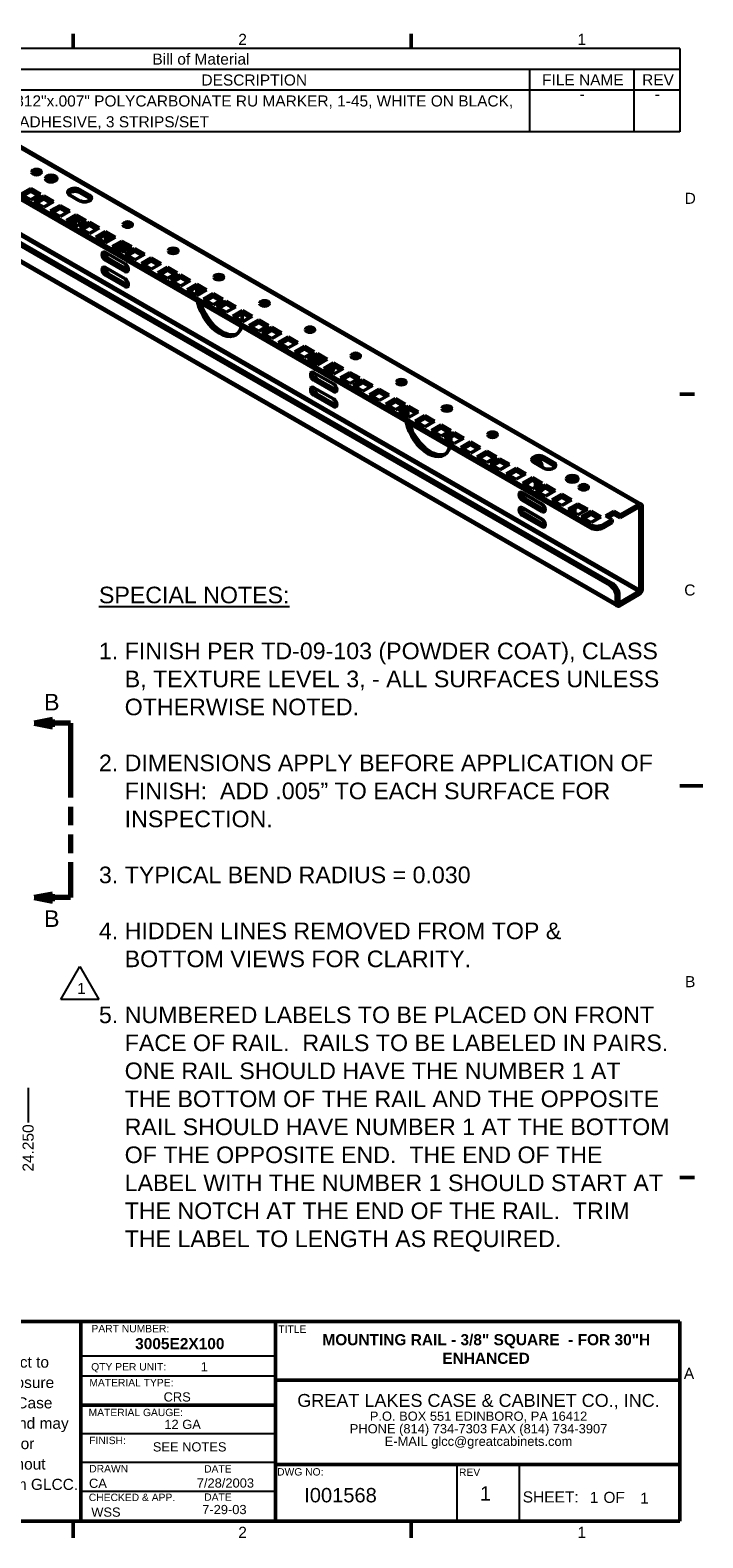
# Model space of a CAD drawing. Header units: inches. Extents: x 1 to 43, y 0.5 to 33.5.
# Tile 7 of 7: x 28.4 to 43, y 0.7 to 33.4. Entities that reach past the tile are written whole.
import ezdxf

# ---------------------------------------------------------------- set-up
doc = ezdxf.new("R2010")
doc.units = ezdxf.units.IN
doc.header["$LTSCALE"] = 2
doc.header["$MEASUREMENT"] = 0
doc.linetypes.add('CHAIN', pattern=[0.7087, 0.4724, -0.0591, 0.1181, -0.0591])
doc.linetypes.add('DOUBLE_DASH_CHAIN', pattern=[1.2403, 0.6614, -0.0827, 0.1654, -0.0827, 0.1654, -0.0827])
for name, color, linetype, lineweight in [('Border_0', 179, 'Continuous', 50), ('Border_2', 179, 'Continuous', 50), ('Centerline(ANSI)', 179, 'CHAIN', 25), ('Dimensions(ANSI)', 179, 'Continuous', 25), ('Section View Lines(ANSI)', 179, 'DOUBLE_DASH_CHAIN', 70), ('Sketch Geometry(ANSI)', 179, 'Continuous', 50), ('Sketch Lines(ANSI)', 179, 'Continuous', 25), ('Symbols(ANSI)', 179, 'Continuous', 25), ('Visible Edges(ANSI)', 179, 'Continuous', 50), ('Visible Tangent Edges(ANSI)', 179, 'Continuous', 50)]:
    doc.layers.add(name, color=color, linetype=linetype, lineweight=lineweight)
doc.styles.add('Border_1', font='arial.ttf')
doc.styles.add('Current-ANSI', font='arial.ttf')
doc.styles.add('Current-ANSIBigText', font='arial.ttf')
doc.styles.add('DEFAULT-ANSI~0', font='arial.ttf')
doc.styles.add('Text Style21', font='arialbd.ttf')
doc.styles.add('Text Style36', font='arial.ttf')
doc.styles.add('Text Style8', font='arial.ttf')
doc.dimstyles.new('Copy of DEFAULT-ANSI', dxfattribs={"dimscale": 2, "dimtxt": 0.12, "dimasz": 0.098425, "dimexe": 0.125, "dimexo": 0.0625, "dimgap": 0.031496, "dimtad": 0, "dimtih": 1, "dimtoh": 1, "dimdec": 3, "dimrnd": 1e-08, "dimzin": 4, "dimdsep": 46, "dimtxsty": 'DEFAULT-ANSI~0', "dimcen": 0.09, "dimdle": 0.393701, "dimclrd": 250, "dimclre": 250, "dimclrt": 250, "dimadec": 0, "dimazin": 1, "dimtfac": 1, "dimtofl": 0, "dimtmove": 0, "dimatfit": 3, "dimfxl": 0, "dimtolj": 1, "dimtzin": 4, "dimlwd": 25, "dimlwe": 25, "dimarcsym": 0})

# ---------------------------------------------------------------- blocks, each defined once
blk = doc.blocks.new('Borders Default Border')
at = {"layer": 'Border_0', "color": 179}
for p, q in [((14.667, 16.5), (14.667, 16.66)), ((18.333, 16.5), (18.333, 16.66)), ((21.25, 12.75), (21.41, 12.75)), ((21.25, 4.25), (21.41, 4.25)), ((14.667, 0.5), (14.667, 0.34)), ((18.333, 0.5), (18.333, 0.34))]:
    blk.add_line(p, q, dxfattribs=at)
at = {"layer": 'Border_0', "color": 179, "flags": 128}
blk.add_lwpolyline([(21.5, 8.5), (21.25, 8.5)], dxfattribs=at)
at = {"layer": 'Border_2', "char_height": 0.12, "attachment_point": 7, "style": 'Border_1'}
for s, insert in [('2', (16.458, 16.54)), ('1', (20.139, 16.54)), ('D', (21.303, 14.815)), ('C', (21.298, 10.563)), ('B', (21.307, 6.315)), ('A', (21.294, 2.065)), ('2', (16.458, 0.34))]:
    blk.add_mtext(s, dxfattribs=dict(at, insert=insert))
at = {"layer": 'Border_2', "insert": (20.139, 0.34), "char_height": 0.12, "attachment_point": 7, "line_spacing_factor": 1.875, "style": 'Border_1'}
blk.add_mtext('1', dxfattribs=at)
blk = doc.blocks.new('Title Blocks GLCC-ANSI')
at = {"layer": 'Centerline(ANSI)', "ltscale": 0.199741}
blk.add_line((-2.826, 5.181), (-2.826, 4.821), dxfattribs=at)
at = {"layer": 'Centerline(ANSI)', "ltscale": 0.424344}
blk.add_line((-2.121, 4.998), (-3.023, 4.998), dxfattribs=at)
at = {"layer": 'Sketch Geometry(ANSI)'}
for p, q in [((4.908, 6.97), (-1.092, 6.97)), ((-1.092, 6.97), (-1.092, 4.804)), ((-1.092, 4.804), (-1.092, 6.97)), ((-1.092, 6.506), (-1.092, 6.97)), ((-1.092, 6.97), (-1.092, 6.135)), ((1.908, 6.97), (1.908, 4.804)), ((11.408, 6.97), (4.908, 6.97)), ((4.908, 6.97), (4.908, 4.804)), ((7.019, 4.804), (7.019, 6.97)), ((11.408, 4.804), (11.408, 6.97)), ((-1.092, 6.497), (-1.092, 6.807)), ((-1.092, 4.782), (-1.092, 6.807)), ((-1.092, 6.747), (1.908, 6.747)), ((-1.092, 6.351), (-1.092, 6.66)), ((-1.092, 6.196), (-1.092, 6.506)), ((-1.092, 6.403), (1.908, 6.403)), ((-1.092, 6.042), (-1.092, 6.351)), ((7.019, 6.332), (11.408, 6.332)), ((-1.092, 6.216), (1.908, 6.216)), ((-1.092, 5.887), (-1.092, 6.196)), ((4.908, 6.063), (7.019, 6.063)), ((-1.092, 5.732), (-1.092, 6.042)), ((-1.092, 5.732), (-1.092, 5.887)), ((7.019, 5.419), (11.408, 5.419)), ((-1.092, 5.207), (-3.099, 5.207)), ((-3.099, 5.207), (-3.099, 4.804)), ((-2.589, 5.085), (-2.149, 5.16)), ((-2.589, 5.085), (-2.589, 5.07)), ((-2.149, 5.16), (-2.149, 4.848)), ((-1.092, 5.207), (1.908, 5.207)), ((-2.589, 5.07), (-2.589, 4.93)), ((-2.589, 4.915), (-2.589, 4.93)), ((-2.589, 4.915), (-2.149, 4.84)), ((-1.092, 4.804), (-9.036, 4.804)), ((-2.149, 4.84), (-2.149, 4.848)), ((4.908, 4.804), (-1.092, 4.804)), ((4.908, 4.804), (11.408, 4.804))]:
    blk.add_line(p, q, dxfattribs=at)
for radius in [0.16, 0.085]:
    blk.add_circle((-2.826, 5), radius, dxfattribs=at)
at = {"layer": 'Sketch Lines(ANSI)', "linetype": 'Continuous'}
for p, q in [((7.019, 6.595), (4.908, 6.595)), ((7.019, 6.376), (4.908, 6.376)), ((7.019, 5.751), (4.908, 5.751)), ((7.019, 5.438), (4.908, 5.438)), ((8.99, 4.804), (8.99, 5.419)), ((9.669, 4.804), (9.669, 5.419)), ((7.019, 5.126), (4.908, 5.126))]:
    blk.add_line(p, q, dxfattribs=at)
at = {"layer": 'Symbols(ANSI)', "color": 179, "style": 'Current-ANSI'}
for s, insert, char_height, attachment_point in [('\\fArial|b0|i0;INTERPRET DRAWING PER ASME Y14.5M-1994', (0.364, 6.867), 0.09, 5), ('\\fArial|b0|i0;\\LNOTICE:', (2.793, 6.726), 0.2, 7), ('\\fArial|b0|i0;PART NUMBER:', (5.022, 6.932), 0.08, 1), ('\\fArial|b0|i0;TITLE', (7.05, 6.926), 0.08, 1), ('\\fArial|b0|i0;QTY PER UNIT:', (5.019, 6.518), 0.08, 1), ('\\fArial|b0|i0;1', (6.247, 6.478), 0.1, 5), ('\\fArial|b0|i0;DRAWING NOT TO SCALE', (-0.353, 6.313), 0.08, 4), ('\\fArial|b0|i0;MATERIAL TYPE:', (4.999, 6.346), 0.08, 1), ('\\fArial|b0|i0;TOLERANCE UNLESS OTHERWISE NOTED:', (-0.859, 6.174), 0.09, 1), ('\\fArial|b0|i0;MATERIAL GAUGE:', (4.991, 6.023), 0.08, 1), ('\\fArial|b0|i0;FINISH:', (4.998, 5.719), 0.08, 1)]:
    blk.add_mtext(s, dxfattribs=dict(at, insert=insert, char_height=char_height, attachment_point=attachment_point))
for s, insert, char_height, attachment_point, line_spacing_factor in [('\\fArial|b0|i0;DIMENSIONAL LIMITS APPLY\\PAFTER APPLICATION OF FINISH', (0.308, 6.568), 0.09, 5, 1.111143), ('Use of this document is subject to\\Pa confidentiality and nondisclosure\\Pagreement with Great Lakes Case\\P& Cabinet Co., Inc. (GLCC) and may\\Pnot be reproduced, disclosed or\\Putilized in whole or in part without\\Pprior written authorization from GLCC.', (2.053, 5.106), 0.12008, 7, 1.104592), ('{\\H1x;GREAT LAKES CASE & CABINET CO., INC.\\P\\H0.71429x;P.O. BOX 551 EDINBORO, PA 16412\\H1.3121x; \\H0.76216x;\\PPHONE (814) 734-7303 FAX (814) 734-3907\\H1.0876x; \\H0.9195x;\\PE-MAIL glcc@greatcabinets.com\\H1.1085x; }', (9.223, 5.886), 0.14, 5, 0.817667), ('\\fArial|b0|i0;\\H0.0900;ANGULAR +/- 1\\fAIGDT|b0|i0;\\H0.0900;~\\P\\fArial|b0|i0;\\H0.0900;.XXXX +/- .010\\P.XXX +/- .015\\P.XX +/- .030\\P .X FOR REF. ONLY', (0.326, 5.629), 0.09, 5, 1.00591), ('\\fArial|b0|i0;UNLESS OTHERWISE SPECIFIED\\PALL DIMENSIONS ARE IN INCHES', (0.352, 4.994), 0.09, 5, 1.111143)]:
    blk.add_mtext(s, dxfattribs=dict(at, insert=insert, char_height=char_height, attachment_point=attachment_point, line_spacing_factor=line_spacing_factor))
for s, insert, char_height, width, attachment_point in [('\\fArial|b0|i0;DRAWN', (4.998, 5.412), 0.08, 0.67965, 1), ('\\fArial|b0|i0;\\H0.0800;DATE', (6.245, 5.41), 0.08, 0.60409, 1), ('\\fArial|b0|i0;DWG NO:', (7.037, 5.378), 0.08, 0.74803, 1), ('\\fArial|b0|i0;REV', (9.011, 5.374), 0.08, 0.37402, 1), ('\\fArial|b0|i0;CHECKED & APP.', (4.993, 5.101), 0.08, 1.20957, 1), ('\\fArial|b0|i0;\\H0.0800;DATE', (6.246, 5.104), 0.08, 0.62372, 1), ('SHEET:', (9.703, 5.004), 0.1201, 1.50394, 7), ('OF', (10.695, 5.06), 0.1201, 0.55118, 5)]:
    blk.add_mtext(s, dxfattribs=dict(at, insert=insert, char_height=char_height, width=width, attachment_point=attachment_point))
at = {"layer": 'Symbols(ANSI)', "color": 179, "insert": (-2.057, 5.138), "char_height": 0.1, "width": 0.93941, "attachment_point": 1, "line_spacing_factor": 0.944221, "style": 'Current-ANSI'}
blk.add_mtext('\\fArial|b0|i0;\\H0.1000;THIRD ANGLE\\PPROJECTION', dxfattribs=at)
at = {"layer": 'Symbols(ANSI)', "color": 179}
for tag, p, height, style in [('PART_NUMBER_001', (5.496, 6.669), 0.12, 'Text Style21'), ('DESCRIPTION_001', (7.528, 6.712), 0.12, 'Text Style21'), ('DESCRIPTION_002', (8.83, 6.51), 0.12, 'Text Style21'), ('Material_type_001', (5.805, 6.101), 0.1, 'Text Style8'), ('Material_Gauge_001', (5.813, 5.803), 0.1, 'Text Style8'), ('Finish_001', (5.688, 5.559), 0.1, 'Text Style8'), ('AUTHOR_001', (4.995, 5.164), 0.1, 'Text Style8'), ('CREATION_DATE_001', (6.165, 5.167), 0.1, 'Text Style8'), ('DRAWING_NUMBER_001', (7.331, 5.007), 0.156, 'Text Style36'), ('REVISION_NUMBER_001', (9.238, 5.026), 0.156, 'Text Style36'), ('Sheet_number_001', (10.43, 5), 0.12, 'Current-ANSI'), ('Number_of_sheets_001', (10.978, 4.993), 0.12, 'Current-ANSI'), ('Checked_by_001', (5.02, 4.851), 0.1, 'Text Style8'), ('Date_checked_001', (6.224, 4.879), 0.1, 'Text Style8')]:
    blk.add_attdef(tag, p, '', height=height, dxfattribs=dict(at, style=style))
blk = doc.blocks.new('*D68')
at = {"layer": 'Defpoints', "color": 0, "linetype": 'Continuous'}
for p in [(4.105, 10.571), (28.355, 10.571), (28.355, 9.69)]:
    blk.add_point(p, dxfattribs=at)
at = {"layer": 'Dimensions(ANSI)', "color": 250, "linetype": 'Continuous', "lineweight": 25}
blk.add_line((28.355, 10.446), (28.355, 9.69), dxfattribs=at)
at = {"layer": 'Dimensions(ANSI)', "color": 250, "linetype": 'Continuous', "lineweight": 25, "insert": (28.355, 8.628), "char_height": 0.24, "attachment_point": 4, "rotation": 90, "style": 'DEFAULT-ANSI~0'}
blk.add_mtext('\\A1;24.250', dxfattribs=at)
blk = doc.blocks.new('2dTransSection0')
at = {"layer": 'Section View Lines(ANSI)', "linetype": 'Continuous'}
for p, q in [((14.44, 9.22), (14.243, 9.18)), ((14.44, 9.18), (14.243, 9.18)), ((14.243, 9.18), (14.44, 9.141)), ((14.44, 9.141), (14.44, 9.22)), ((14.636, 9.18), (14.44, 9.18)), ((14.636, 9.18), (14.636, 8.797)), ((14.636, 7.67), (14.636, 7.287)), ((14.44, 7.326), (14.243, 7.287)), ((14.44, 7.287), (14.243, 7.287)), ((14.243, 7.287), (14.44, 7.247)), ((14.44, 7.247), (14.44, 7.326)), ((14.636, 7.287), (14.44, 7.287))]:
    blk.add_line(p, q, dxfattribs=at)
at = {"layer": 'Section View Lines(ANSI)', "linetype": 'DOUBLE_DASH_CHAIN', "ltscale": 0.608925}
blk.add_line((14.636, 9.18), (14.636, 7.287), dxfattribs=at)
at = {"layer": 'Section View Lines(ANSI)', "linetype": 'Continuous', "flags": 128}
for points in [[(14.44, 9.22), (14.243, 9.18)], [(14.44, 7.326), (14.243, 7.287)]]:
    blk.add_lwpolyline(points, dxfattribs=at)
at = {"layer": 'Section View Lines(ANSI)'}
for points in [[(14.44, 9.22), (14.243, 9.18), (14.44, 9.141), (14.44, 9.22)], [(14.44, 7.326), (14.243, 7.287), (14.44, 7.247), (14.44, 7.326)]]:
    blk.add_solid(points, dxfattribs=at)
at = {"layer": 'Section View Lines(ANSI)', "char_height": 0.18, "attachment_point": 7, "style": 'Current-ANSIBigText'}
for insert in [(14.35, 9.318), (14.35, 6.969)]:
    blk.add_mtext('B', dxfattribs=dict(at, insert=insert))
blk = doc.blocks.new('Bill of Material')
at = {"layer": 'Symbols(ANSI)'}
for p, q in [((21.25, 16.5), (10.83, 16.5)), ((10.83, 16.5), (10.83, 16.274)), ((21.25, 16.5), (21.25, 16.274)), ((21.25, 16.274), (10.83, 16.274)), ((10.83, 16.274), (10.83, 16.047)), ((11.617, 16.274), (11.617, 16.047)), ((13.117, 16.274), (13.117, 16.047)), ((13.617, 16.274), (13.617, 16.047)), ((19.617, 16.274), (19.617, 16.047)), ((20.75, 16.274), (20.75, 16.047)), ((21.25, 16.274), (21.25, 16.047)), ((21.25, 16.047), (10.83, 16.047)), ((10.83, 16.047), (10.83, 15.595)), ((11.617, 16.047), (11.617, 15.595)), ((13.117, 16.047), (13.117, 15.595)), ((13.617, 16.047), (13.617, 15.595)), ((19.617, 16.047), (19.617, 15.595)), ((20.75, 16.047), (20.75, 15.595)), ((21.25, 16.047), (21.25, 15.595)), ((21.25, 15.595), (10.83, 15.595))]:
    blk.add_line(p, q, dxfattribs=at)
at = {"layer": 'Symbols(ANSI)', "attachment_point": 7, "style": 'Border_1'}
for s, insert, char_height in [('Bill of Material', (15.526, 16.324), 0.12008), ('ITEM', (11.04, 16.101), 0.1201), ('PART NUMBER', (11.77, 16.099), 0.12008), ('QTY', (13.203, 16.09), 0.1201), ('DESCRIPTION', (16.058, 16.097), 0.12008), ('FILE NAME', (19.755, 16.101), 0.1201), ('REV', (20.841, 16.101), 0.1201), ('-', (20.161, 15.945), 0.12), ('-', (20.978, 15.945), 0.12), ('1', (11.196, 15.874), 0.12), ('EPM-1870', (11.667, 15.872), 0.1201), ('1', (13.34, 15.874), 0.12), ('77"x.312"x.007" POLYCARBONATE RU MARKER, 1-45, WHITE ON BLACK, ', (13.661, 15.849), 0.12008), ('9471 ADHESIVE, 3 STRIPS/SET', (13.66, 15.623), 0.12008)]:
    blk.add_mtext(s, dxfattribs=dict(at, insert=insert, char_height=char_height))
blk = doc.blocks.new('Revision Tag2')
at = {"layer": 'Symbols(ANSI)'}
for p, q in [((14.531, 6.183), (14.738, 6.541)), ((14.738, 6.541), (14.944, 6.183)), ((14.944, 6.183), (14.531, 6.183))]:
    blk.add_line(p, q, dxfattribs=at)
at = {"layer": 'Symbols(ANSI)', "color": 179, "insert": (14.71, 6.242), "char_height": 0.12, "attachment_point": 7, "style": 'Border_1'}
blk.add_mtext('1', dxfattribs=at)

msp = doc.modelspace()

# ---------------------------------------------------------------- linework, layer by layer
at = {"layer": 'Visible Edges(ANSI)'}
for p, q in [((27.9464, 31.0156), (41.6643, 23.116)), ((27.1195, 30.4013), (40.5546, 22.6646)), ((27.1195, 30.3359), (40.5546, 22.5992)), ((28.1977, 29.8414), (28.4099, 29.9635)), ((28.4099, 29.7192), (28.1977, 29.8414)), ((28.4099, 29.8981), (28.2545, 29.8087)), ((28.4099, 29.9635), (28.622, 29.8414)), ((28.4099, 29.9635), (28.4099, 29.8981)), ((28.5652, 29.8087), (28.4099, 29.8981)), ((28.622, 29.8414), (28.4099, 29.7192)), ((28.4806, 29.6785), (28.6927, 29.8006)), ((28.6927, 29.8006), (28.9049, 29.6785)), ((28.6927, 29.8006), (28.6927, 29.7352)), ((29.4707, 29.6989), (29.2585, 29.8211)), ((29.4707, 29.9432), (29.6828, 29.8211)), ((29.6828, 29.7557), (29.4707, 29.8778)), ((28.6927, 29.5563), (28.4806, 29.6785)), ((28.6927, 29.7352), (28.5374, 29.6458)), ((28.8481, 29.6458), (28.6927, 29.7352)), ((28.9049, 29.6785), (28.6927, 29.5563)), ((28.8341, 29.4749), (29.0463, 29.597)), ((29.0463, 29.3527), (28.8341, 29.4749)), ((29.0463, 29.5316), (28.8909, 29.4422)), ((29.0463, 29.597), (29.2584, 29.4749)), ((29.0463, 29.597), (29.0463, 29.5316)), ((29.2016, 29.4422), (29.0463, 29.5316)), ((29.2584, 29.4749), (29.0463, 29.3527)), ((41.0354, 21.3882), (27.6004, 29.1249)), ((29.1877, 29.2713), (29.3998, 29.3934)), ((29.3998, 29.1491), (29.1877, 29.2713)), ((29.3998, 29.328), (29.2445, 29.2386)), ((29.317, 29.1968), (29.317, 29.2803)), ((29.3529, 29.301), (29.4759, 29.2302)), ((29.3735, 29.1706), (29.3681, 29.1674)), ((29.3735, 29.2892), (29.3735, 29.1706)), ((29.3735, 29.1706), (29.4053, 29.1523)), ((29.3998, 29.3934), (29.612, 29.2713)), ((29.3998, 29.3934), (29.3998, 29.328)), ((29.5552, 29.2386), (29.3998, 29.328)), ((29.612, 29.2713), (29.3998, 29.1491)), ((29.4705, 29.1084), (29.6827, 29.2306)), ((29.4759, 29.2302), (29.4759, 29.1929)), ((29.6827, 29.1652), (29.5273, 29.0757)), ((29.6827, 29.2306), (29.8948, 29.1084)), ((29.6827, 29.2306), (29.6827, 29.1652)), ((29.838, 29.0757), (29.6827, 29.1652)), ((30.4571, 29.1456), (30.4571, 29.1323)), ((41.1419, 20.9026), (27.424, 28.8022)), ((40.9788, 21.3556), (27.5438, 29.0923)), ((29.6827, 28.9862), (29.4705, 29.1084)), ((29.8948, 29.1084), (29.6827, 28.9862)), ((29.8241, 28.9048), (30.0362, 29.027)), ((30.0362, 28.7826), (29.8241, 28.9048)), ((30.0362, 28.9616), (29.8809, 28.8721)), ((30.0328, 28.8994), (30.0328, 28.9596)), ((30.0362, 29.027), (30.2484, 28.9048)), ((30.0362, 29.027), (30.0362, 28.9616)), ((30.1916, 28.8721), (30.0362, 28.9616)), ((30.2484, 28.9048), (30.0362, 28.7826)), ((30.1743, 28.8821), (30.1743, 28.8621)), ((30.1776, 28.7012), (30.3898, 28.8234)), ((30.3898, 28.8234), (30.6019, 28.7012)), ((30.3898, 28.8234), (30.3898, 28.758)), ((30.0328, 28.5724), (30.4571, 28.328)), ((30.3898, 28.579), (30.1776, 28.7012)), ((30.3898, 28.758), (30.2344, 28.6685)), ((30.5451, 28.6685), (30.3898, 28.758)), ((30.6019, 28.7012), (30.3898, 28.579)), ((30.4571, 28.7192), (30.4571, 28.6551)), ((30.4605, 28.5383), (30.6726, 28.6605)), ((30.6726, 28.4162), (30.4605, 28.5383)), ((30.6726, 28.5951), (30.5173, 28.5056)), ((30.6726, 28.6605), (30.8848, 28.5383)), ((30.6726, 28.6605), (30.6726, 28.5951)), ((30.828, 28.5056), (30.6726, 28.5951)), ((30.8848, 28.5383), (30.6726, 28.4162)), ((30.4571, 28.1645), (30.0328, 28.4089)), ((30.0328, 28.2453), (30.4571, 28.001)), ((30.0894, 28.4414), (30.5137, 28.1971)), ((30.814, 28.3347), (31.0262, 28.4569)), ((31.0262, 28.2126), (30.814, 28.3347)), ((31.0262, 28.3915), (30.8708, 28.302)), ((31.0262, 28.4569), (31.2383, 28.3347)), ((31.0262, 28.4569), (31.0262, 28.3915)), ((31.1815, 28.302), (31.0262, 28.3915)), ((31.2383, 28.3347), (31.0262, 28.2126)), ((31.1676, 28.1311), (31.3797, 28.2533)), ((31.3797, 28.1879), (31.2244, 28.0984)), ((31.3797, 28.2533), (31.5919, 28.1311)), ((31.3797, 28.2533), (31.3797, 28.1879)), ((31.5351, 28.0984), (31.3797, 28.1879)), ((30.4571, 27.8375), (30.0328, 28.0818)), ((30.0894, 28.1144), (30.5137, 27.8701)), ((31.3797, 28.009), (31.1676, 28.1311)), ((31.5919, 28.1311), (31.3797, 28.009)), ((31.4504, 27.9683), (31.6626, 28.0904)), ((31.6626, 27.8461), (31.4504, 27.9683)), ((31.6626, 28.025), (31.5072, 27.9356)), ((31.6626, 28.0904), (31.8747, 27.9683)), ((31.6626, 28.0904), (31.6626, 28.025)), ((31.8179, 27.9356), (31.6626, 28.025)), ((31.8747, 27.9683), (31.6626, 27.8461)), ((31.804, 27.7647), (32.0161, 27.8868)), ((32.0161, 27.8214), (31.8608, 27.732)), ((32.0161, 27.8868), (32.2283, 27.7647)), ((32.0161, 27.8868), (32.0161, 27.8214)), ((32.1715, 27.732), (32.0161, 27.8214)), ((32.0161, 27.6425), (31.804, 27.7647)), ((32.2283, 27.7647), (32.0161, 27.6425)), ((32.1575, 27.5611), (32.3697, 27.6832)), ((32.3697, 27.4389), (32.1575, 27.5611)), ((32.3697, 27.6178), (32.2143, 27.5284)), ((32.3697, 27.6832), (32.5818, 27.5611)), ((32.3697, 27.6832), (32.3697, 27.6178)), ((32.525, 27.5284), (32.3697, 27.6178)), ((32.5818, 27.5611), (32.3697, 27.4389)), ((32.4404, 27.3982), (32.6525, 27.5203)), ((32.6525, 27.5203), (32.8647, 27.3982)), ((32.6525, 27.5203), (32.6525, 27.4549)), ((32.6525, 27.276), (32.4404, 27.3982)), ((32.6525, 27.4549), (32.4972, 27.3655)), ((32.8079, 27.3655), (32.6525, 27.4549)), ((32.8647, 27.3982), (32.6525, 27.276)), ((32.7939, 27.1946), (33.0061, 27.3167)), ((33.0061, 27.0724), (32.7939, 27.1946)), ((33.0061, 27.2513), (32.8507, 27.1619)), ((33.0061, 27.3167), (33.2182, 27.1946)), ((33.0061, 27.3167), (33.0061, 27.2513)), ((33.1614, 27.1619), (33.0061, 27.2513)), ((33.2182, 27.1946), (33.0061, 27.0724)), ((33.1475, 26.991), (33.3596, 27.1131)), ((33.3596, 26.8688), (33.1475, 26.991)), ((33.3596, 27.0477), (33.2043, 26.9583)), ((33.3596, 27.1131), (33.5718, 26.991)), ((33.3596, 27.1131), (33.3596, 27.0477)), ((33.515, 26.9583), (33.3596, 27.0477)), ((33.5718, 26.991), (33.3596, 26.8688)), ((33.4303, 26.8281), (33.6425, 26.9503)), ((33.6425, 26.8849), (33.4871, 26.7954)), ((33.6425, 26.9503), (33.8546, 26.8281)), ((33.6425, 26.9503), (33.6425, 26.8849)), ((33.7978, 26.7954), (33.6425, 26.8849)), ((33.6425, 26.7059), (33.4303, 26.8281)), ((33.8546, 26.8281), (33.6425, 26.7059)), ((33.7839, 26.6245), (33.996, 26.7467)), ((33.996, 26.5024), (33.7839, 26.6245)), ((33.996, 26.6813), (33.8407, 26.5918)), ((33.996, 26.7467), (34.2082, 26.6245)), ((33.996, 26.7467), (33.996, 26.6813)), ((34.1514, 26.5918), (33.996, 26.6813)), ((34.2082, 26.6245), (33.996, 26.5024)), ((34.1374, 26.4209), (34.3496, 26.5431)), ((34.3496, 26.5431), (34.5617, 26.4209)), ((34.3496, 26.5431), (34.3496, 26.4777)), ((34.3496, 26.2988), (34.1374, 26.4209)), ((34.3496, 26.4777), (34.1942, 26.3882)), ((34.5049, 26.3882), (34.3496, 26.4777)), ((34.5617, 26.4209), (34.3496, 26.2988)), ((34.4203, 26.258), (34.6324, 26.3802)), ((34.6324, 26.1359), (34.4203, 26.258)), ((34.6324, 26.3148), (34.4771, 26.2253)), ((34.6324, 26.3802), (34.8445, 26.258)), ((34.6324, 26.3802), (34.6324, 26.3148)), ((34.7878, 26.2253), (34.6324, 26.3148)), ((34.8445, 26.258), (34.6324, 26.1359)), ((34.6997, 26.276), (34.6997, 26.2119)), ((34.7738, 26.0544), (34.986, 26.1766)), ((34.986, 26.1766), (35.1981, 26.0544)), ((34.986, 26.1766), (34.986, 26.1112)), ((34.5583, 25.9663), (34.9826, 25.722)), ((34.986, 25.9323), (34.7738, 26.0544)), ((34.986, 26.1112), (34.8306, 26.0217)), ((34.9826, 26.1092), (34.9826, 26.049)), ((35.1413, 26.0217), (34.986, 26.1112)), ((35.1981, 26.0544), (34.986, 25.9323)), ((35.1274, 25.8508), (35.3395, 25.973)), ((35.3395, 25.7287), (35.1274, 25.8508)), ((35.3395, 25.9076), (35.1842, 25.8181)), ((35.3395, 25.973), (35.5517, 25.8508)), ((35.3395, 25.973), (35.3395, 25.9076)), ((35.4949, 25.8181), (35.3395, 25.9076)), ((35.5517, 25.8508), (35.3395, 25.7287)), ((34.9826, 25.5585), (34.5583, 25.8028)), ((34.5583, 25.6393), (34.9826, 25.395)), ((34.6149, 25.8354), (35.0391, 25.5911)), ((35.4102, 25.688), (35.6224, 25.8101)), ((35.6224, 25.5658), (35.4102, 25.688)), ((35.6224, 25.7447), (35.467, 25.6553)), ((35.6224, 25.8101), (35.8345, 25.688)), ((35.6224, 25.8101), (35.6224, 25.7447)), ((35.7777, 25.6553), (35.6224, 25.7447)), ((35.8345, 25.688), (35.6224, 25.5658)), ((35.7638, 25.4844), (35.9759, 25.6065)), ((35.9759, 25.5411), (35.8206, 25.4517)), ((35.9759, 25.6065), (36.1881, 25.4844)), ((35.9759, 25.6065), (35.9759, 25.5411)), ((36.1313, 25.4517), (35.9759, 25.5411)), ((34.9826, 25.2315), (34.5583, 25.4758)), ((34.6149, 25.5084), (35.0391, 25.264)), ((35.9759, 25.3622), (35.7638, 25.4844)), ((36.1881, 25.4844), (35.9759, 25.3622)), ((36.1173, 25.2808), (36.3295, 25.4029)), ((36.3295, 25.1586), (36.1173, 25.2808)), ((36.3295, 25.3375), (36.1741, 25.2481)), ((36.3295, 25.4029), (36.5416, 25.2808)), ((36.3295, 25.4029), (36.3295, 25.3375)), ((36.4848, 25.2481), (36.3295, 25.3375)), ((36.5416, 25.2808), (36.3295, 25.1586)), ((36.4002, 25.1179), (36.6123, 25.24)), ((36.6123, 25.24), (36.8244, 25.1179)), ((36.6123, 25.24), (36.6123, 25.1746)), ((36.6123, 24.9957), (36.4002, 25.1179)), ((36.6123, 25.1746), (36.457, 25.0852)), ((36.7677, 25.0852), (36.6123, 25.1746)), ((36.8244, 25.1179), (36.6123, 24.9957)), ((36.7537, 24.9143), (36.9659, 25.0364)), ((36.9659, 24.7921), (36.7537, 24.9143)), ((36.9659, 24.971), (36.8105, 24.8816)), ((36.9659, 25.0364), (37.178, 24.9143)), ((36.9659, 25.0364), (36.9659, 24.971)), ((37.1212, 24.8816), (36.9659, 24.971)), ((37.178, 24.9143), (36.9659, 24.7921)), ((37.1073, 24.7107), (37.3194, 24.8328)), ((37.3194, 24.5885), (37.1073, 24.7107)), ((37.3194, 24.7674), (37.1641, 24.678)), ((37.3194, 24.8328), (37.5316, 24.7107)), ((37.3194, 24.8328), (37.3194, 24.7674)), ((37.4748, 24.678), (37.3194, 24.7674)), ((37.5316, 24.7107), (37.3194, 24.5885)), ((37.3901, 24.5478), (37.6023, 24.67)), ((37.6023, 24.4257), (37.3901, 24.5478)), ((37.6023, 24.6046), (37.4469, 24.5151)), ((37.6023, 24.67), (37.8144, 24.5478)), ((37.6023, 24.67), (37.6023, 24.6046)), ((37.7576, 24.5151), (37.6023, 24.6046)), ((37.8144, 24.5478), (37.6023, 24.4257)), ((37.7437, 24.3442), (37.9558, 24.4664)), ((37.9558, 24.2221), (37.7437, 24.3442)), ((37.9558, 24.401), (37.8005, 24.3115)), ((37.9558, 24.4664), (38.168, 24.3442)), ((37.9558, 24.4664), (37.9558, 24.401)), ((38.1112, 24.3115), (37.9558, 24.401)), ((38.168, 24.3442), (37.9558, 24.2221)), ((38.0972, 24.1406), (38.3094, 24.2628)), ((38.3094, 24.2628), (38.5215, 24.1406)), ((38.3094, 24.2628), (38.3094, 24.1974)), ((38.3094, 24.0185), (38.0972, 24.1406)), ((38.3094, 24.1974), (38.154, 24.1079)), ((38.4647, 24.1079), (38.3094, 24.1974)), ((38.5215, 24.1406), (38.3094, 24.0185)), ((38.3801, 23.9777), (38.5922, 24.0999)), ((38.5922, 23.8556), (38.3801, 23.9777)), ((38.5922, 24.0345), (38.4369, 23.945)), ((38.5922, 24.0999), (38.8043, 23.9777)), ((38.5922, 24.0999), (38.5922, 24.0345)), ((38.7476, 23.945), (38.5922, 24.0345)), ((38.8043, 23.9777), (38.5922, 23.8556)), ((38.7336, 23.7741), (38.9458, 23.8963)), ((38.9458, 23.8963), (39.1579, 23.7741)), ((38.9458, 23.8963), (38.9458, 23.8309)), ((39.547, 23.8964), (39.3348, 24.0185)), ((39.3666, 24.0002), (39.3666, 24.0149)), ((39.4232, 24.0475), (39.4232, 23.9676)), ((39.5081, 23.9335), (39.5081, 23.9188)), ((39.547, 24.1407), (39.7591, 24.0185)), ((39.7591, 23.9531), (39.547, 24.0753)), ((38.9458, 23.652), (38.7336, 23.7741)), ((38.9458, 23.8309), (38.7904, 23.7414)), ((39.1011, 23.7414), (38.9458, 23.8309)), ((39.1579, 23.7741), (38.9458, 23.652)), ((39.0838, 23.7315), (39.0838, 23.7514)), ((39.0872, 23.5705), (39.2993, 23.6927)), ((39.2993, 23.4484), (39.0872, 23.5705)), ((39.2993, 23.6273), (39.144, 23.5378)), ((39.2993, 23.6927), (39.5115, 23.5705)), ((39.2993, 23.6927), (39.2993, 23.6273)), ((39.4547, 23.5378), (39.2993, 23.6273)), ((39.5115, 23.5705), (39.2993, 23.4484)), ((39.3666, 23.5244), (39.3666, 23.5885)), ((39.0838, 23.3603), (39.5081, 23.1159)), ((39.37, 23.4077), (39.5822, 23.5298)), ((39.5822, 23.2855), (39.37, 23.4077)), ((39.5822, 23.4644), (39.4268, 23.375)), ((39.5822, 23.5298), (39.7943, 23.4077)), ((39.5822, 23.5298), (39.5822, 23.4644)), ((39.7375, 23.375), (39.5822, 23.4644)), ((39.7943, 23.4077), (39.5822, 23.2855)), ((39.7236, 23.2041), (39.9357, 23.3262)), ((39.9357, 23.2608), (39.7804, 23.1714)), ((39.9357, 23.3262), (40.1479, 23.2041)), ((39.9357, 23.3262), (39.9357, 23.2608)), ((40.0911, 23.1714), (39.9357, 23.2608)), ((39.5081, 22.9524), (39.0838, 23.1967)), ((39.0838, 23.0332), (39.5081, 22.7889)), ((39.1404, 23.2293), (39.5646, 22.985)), ((39.9357, 23.0819), (39.7236, 23.2041)), ((40.1479, 23.2041), (39.9357, 23.0819)), ((40.0771, 23.0005), (40.2893, 23.1226)), ((40.2893, 22.8783), (40.0771, 23.0005)), ((40.2893, 23.0572), (40.1339, 22.9678)), ((40.1394, 22.9709), (40.2239, 22.9222)), ((40.2239, 23.0196), (40.2239, 22.9159)), ((40.2893, 23.1226), (40.5014, 23.0005)), ((40.2893, 23.1226), (40.2893, 23.0572)), ((40.4446, 22.9678), (40.2893, 23.0572)), ((40.5014, 23.0005), (40.2893, 22.8783)), ((40.36, 22.8376), (40.5721, 22.9597)), ((40.5721, 22.9597), (40.7842, 22.8376)), ((40.5721, 22.9597), (40.5721, 22.8943)), ((40.8903, 22.858), (41.0671, 22.9597)), ((41.0671, 22.9597), (41.2085, 22.8783)), ((41.0671, 22.9597), (41.0671, 22.8943)), ((41.2085, 22.8783), (41.6124, 23.1109)), ((41.2085, 22.8129), (41.6124, 23.0455)), ((41.6294, 23.0356), (41.6294, 21.2436)), ((41.6859, 21.2762), (41.6859, 23.0682)), ((39.5081, 22.6254), (39.0838, 22.8697)), ((39.1404, 22.9023), (39.5646, 22.658)), ((40.5721, 22.7154), (40.36, 22.8376)), ((40.5721, 22.8943), (40.4168, 22.8049)), ((40.7275, 22.8049), (40.5721, 22.8943)), ((40.7842, 22.8376), (40.5721, 22.7154)), ((40.8374, 22.6646), (41.0317, 22.7765)), ((40.8374, 22.5992), (41.0317, 22.7111)), ((41.0317, 22.7765), (40.8903, 22.858)), ((41.0671, 22.8943), (40.9471, 22.8252)), ((41.0317, 22.7111), (41.0317, 22.7765)), ((41.2085, 22.8129), (41.0671, 22.8943)), ((41.2085, 22.8783), (41.2085, 22.8129)), ((41.1203, 20.9504), (41.1203, 21.1106)), ((41.1768, 20.983), (41.1768, 21.1432)), ((41.6124, 21.2142), (41.1938, 20.9731)), ((41.6124, 21.1488), (41.1938, 20.9077))]:
    msp.add_line(p, q, dxfattribs=at)
for centre, major_axis in [((28.5338, 30.3199), (-0.1, 0)), ((28.852, 30.1774), (-0.125, 0)), ((30.5137, 29.1797), (-0.1, 0)), ((31.5036, 28.6097), (-0.1, 0)), ((32.4936, 28.0396), (-0.1, 0)), ((33.4835, 27.4695), (-0.1, 0)), ((34.4735, 26.8994), (-0.1, 0)), ((35.4634, 26.3294), (-0.1, 0)), ((36.4534, 25.7593), (-0.1, 0)), ((37.4433, 25.1892), (-0.1, 0)), ((38.4333, 24.6192), (-0.1, 0)), ((40.1657, 23.6622), (-0.125, 0)), ((40.4132, 23.479), (-0.1, 0))]:
    msp.add_ellipse(centre, major_axis=major_axis, ratio=0.5758617, dxfattribs=at)
for centre, major_axis, ratio, start_param, end_param in [((28.5338, 30.2545), (-0.1, 0), 0.5758617, 3.7455175, 5.6792605), ((28.852, 30.112), (-0.125, 0), 0.5758617, 3.6131811, 5.8115969), ((29.3646, 29.8822), (-0.15, 0), 0.5758617, 3.9269908, 7.0685835), ((29.3646, 29.8168), (-0.15, 0), 0.5758617, 3.9269908, 5.8949183), ((29.5767, 29.76), (0.15, 0), 0.5758617, 3.9269908, 7.0685835), ((29.5767, 29.6946), (0.15, 0), 0.5758617, 0.388267, 0.7853982), ((30.5137, 29.1143), (-0.1, 0), 0.5758617, 3.7455175, 5.6792605), ((30.3864, 29.1863), (0.0499, -0.0867), 0.5780931, 0.7873319, 0.9725356), ((30.1035, 28.8587), (-0.0499, 0.0867), 0.5780931, 0.7873319, 1.8994696), ((30.1601, 28.8912), (0.0499, -0.0867), 0.5780931, 3.9413526, 5.0410623), ((30.0328, 28.4906), (-0.0499, 0.0867), 0.5780931, 5.4997209, 8.6413135), ((30.0894, 28.5232), (0.0499, -0.0867), 0.5780931, 3.7415348, 5.4997209), ((30.3864, 28.6958), (0.0499, -0.0867), 0.5780931, 4.1633, 7.0705172), ((30.443, 28.7284), (0.0499, -0.0867), 0.5780931, 4.1633, 5.6832432), ((31.5036, 28.5443), (-0.1, 0), 0.5758617, 3.7455175, 5.6792605), ((30.0328, 28.1636), (-0.0499, 0.0867), 0.5780931, 5.4997209, 8.6413135), ((30.0894, 28.1962), (0.0499, -0.0867), 0.5780931, 3.7415348, 5.4997209), ((30.4571, 28.2463), (0.0499, -0.0867), 0.5780931, 5.4997209, 8.6413135), ((30.5137, 28.2789), (0.0499, -0.0867), 0.5780931, 5.4997209, 5.6832432), ((30.4571, 27.9193), (0.0499, -0.0867), 0.5780931, 5.4997209, 8.6413135), ((30.5137, 27.9518), (0.0499, -0.0867), 0.5780931, 5.4997209, 5.6832432), ((32.5077, 27.3924), (-0.3493, 0.6066), 0.5780931, 0.5295604, 0.8450691), ((32.4936, 27.9742), (-0.1, 0), 0.5758617, 3.7455175, 5.6792605), ((32.5077, 27.3924), (0.3493, -0.6066), 0.5780931, 2.4279794, 2.5499565), ((32.5077, 27.3924), (0.3493, -0.6066), 0.5780931, 4.2110893, 6.7883524), ((32.5643, 27.425), (0.3493, -0.6066), 0.5780931, 3.7873705, 3.9915486), ((32.5643, 27.425), (0.3493, -0.6066), 0.5780931, 4.3320336, 6.2024412), ((32.5077, 27.3924), (0.3493, -0.6066), 0.5780931, 0.7295947, 1.0122322), ((33.4835, 27.4041), (-0.1, 0), 0.5758617, 3.7455175, 5.6792605), ((34.4735, 26.834), (-0.1, 0), 0.5758617, 3.7455175, 5.6792605), ((34.629, 26.2526), (0.0499, -0.0867), 0.5780931, 4.1633, 7.0705172), ((34.6856, 26.2852), (0.0499, -0.0867), 0.5780931, 4.1633, 5.6832432), ((35.4634, 26.264), (-0.1, 0), 0.5758617, 3.7455175, 5.6792605), ((34.5583, 25.8846), (-0.0499, 0.0867), 0.5780931, 5.4997209, 8.6413135), ((34.6149, 25.9171), (0.0499, -0.0867), 0.5780931, 3.7415348, 5.4997209), ((34.9119, 26.0897), (0.0499, -0.0867), 0.5780931, 4.8972681, 7.0705172), ((34.9684, 26.1223), (0.0499, -0.0867), 0.5780931, 4.8972681, 5.6832432), ((34.5583, 25.5575), (-0.0499, 0.0867), 0.5780931, 5.4997209, 8.6413135), ((34.6149, 25.5901), (0.0499, -0.0867), 0.5780931, 3.7415348, 5.4997209), ((34.9826, 25.6402), (0.0499, -0.0867), 0.5780931, 5.4997209, 8.6413135), ((35.0391, 25.6728), (0.0499, -0.0867), 0.5780931, 5.4997209, 5.6832432), ((36.4534, 25.6939), (-0.1, 0), 0.5758617, 3.7455175, 5.6792605), ((34.9826, 25.3132), (0.0499, -0.0867), 0.5780931, 5.4997209, 8.6413135), ((35.0391, 25.3458), (0.0499, -0.0867), 0.5780931, 5.4997209, 5.6832432), ((37.0332, 24.7864), (-0.3493, 0.6066), 0.5780931, 0.6750313, 0.8450691), ((37.0332, 24.7864), (0.3493, -0.6066), 0.5780931, 4.2110893, 6.7883524), ((37.0898, 24.819), (0.3493, -0.6066), 0.5780931, 3.8166239, 4.101327), ((37.4433, 25.1238), (-0.1, 0), 0.5758617, 3.7455175, 5.6792605), ((37.0898, 24.819), (0.3493, -0.6066), 0.5780931, 4.3320336, 6.2024412), ((37.0332, 24.7864), (0.3493, -0.6066), 0.5780931, 0.7295947, 0.8882269), ((38.4333, 24.5537), (-0.1, 0), 0.5758617, 3.7455175, 5.6792605), ((39.4409, 24.0796), (-0.15, 0), 0.5758617, 3.9269908, 7.0685835), ((39.4409, 24.0142), (-0.15, 0), 0.5758617, 3.9269908, 5.8949183), ((39.4373, 23.9742), (-0.0499, 0.0867), 0.5780931, 3.9289245, 7.0705172), ((39.4939, 24.0068), (0.0499, -0.0867), 0.5780931, 3.7415348, 3.9289245), ((39.653, 23.9575), (0.15, 0), 0.5758617, 3.9269908, 7.0685835), ((39.653, 23.8921), (0.15, 0), 0.5758617, 0.388267, 0.7853982), ((39.1545, 23.6466), (0.0499, -0.0867), 0.5780931, 5.8087829, 6.7575877), ((40.1657, 23.5968), (-0.125, 0), 0.5758617, 3.6131811, 5.8115969), ((39.0838, 23.2785), (-0.0499, 0.0867), 0.5780931, 5.4997209, 8.6413135), ((39.1404, 23.3111), (0.0499, -0.0867), 0.5780931, 3.7415348, 5.4997209), ((39.4373, 23.4837), (-0.0499, 0.0867), 0.5780931, 0.7873319, 1.1778082), ((39.4939, 23.5163), (0.0499, -0.0867), 0.5780931, 3.9413526, 4.3194008), ((39.4373, 23.4837), (0.0499, -0.0867), 0.5780931, 5.8087829, 6.7575877), ((40.4132, 23.4136), (-0.1, 0), 0.5758617, 3.7455175, 5.6792605), ((39.0838, 22.9515), (-0.0499, 0.0867), 0.5780931, 5.4997209, 8.6413135), ((39.1404, 22.9841), (0.0499, -0.0867), 0.5780931, 3.7415348, 5.4997209), ((39.5081, 23.0342), (0.0499, -0.0867), 0.5780931, 5.4997209, 8.6413135), ((39.5646, 23.0668), (0.0499, -0.0867), 0.5780931, 5.4997209, 5.6832432), ((41.6124, 23.0259), (0.0519, 0.0901), 0.5780931, 5.4958534, 7.0666498), ((41.6124, 23.0259), (0.012, 0.0208), 0.5780931, 5.4958534, 7.0666498), ((39.5081, 22.7072), (0.0499, -0.0867), 0.5780931, 5.4997209, 8.6413135), ((39.5646, 22.7397), (0.0499, -0.0867), 0.5780931, 5.4997209, 5.6832432), ((40.696, 22.7461), (-0.2, 0), 0.5758617, 0.7853982, 2.3561945), ((40.696, 22.6806), (0.2, 0), 0.5758617, 3.9269908, 5.4977871), ((40.9788, 21.1921), (0.0998, -0.1733), 0.5780931, 0.7873319, 2.3581282), ((41.0354, 21.2247), (-0.0998, 0.1733), 0.5780931, 3.9289245, 5.4997209), ((41.6124, 21.2338), (-0.0519, -0.0901), 0.5780931, 0.7834645, 2.3542608), ((41.1938, 20.9928), (-0.0519, -0.0901), 0.5780931, 5.4958534, 7.0666498), ((41.1938, 20.9928), (-0.012, -0.0208), 0.5780931, 5.4958534, 7.0666498), ((41.6124, 21.2338), (-0.012, -0.0208), 0.5780931, 0.7834645, 2.3542608)]:
    msp.add_ellipse(centre, major_axis=major_axis, ratio=ratio, start_param=start_param, end_param=end_param, dxfattribs=at)
at = {"layer": 'Visible Tangent Edges(ANSI)'}
for p, q in [((41.6124, 23.1109), (27.8945, 31.0105)), ((29.4707, 29.9432), (29.4707, 29.8778)), ((29.6828, 29.8211), (29.6828, 29.7557)), ((27.9115, 29.1432), (41.6294, 21.2436)), ((27.4024, 28.85), (41.1203, 20.9504)), ((41.6124, 21.2142), (27.8945, 29.1138)), ((30.0885, 28.9314), (30.0328, 28.8994)), ((30.0894, 28.4414), (30.0328, 28.4089)), ((30.5137, 28.1971), (30.4571, 28.1645)), ((30.0894, 28.1144), (30.0328, 28.0818)), ((30.5137, 27.8701), (30.4571, 27.8375)), ((34.6149, 25.8354), (34.5583, 25.8028)), ((35.0391, 25.5911), (34.9826, 25.5585)), ((34.6149, 25.5084), (34.5583, 25.4758)), ((35.0391, 25.264), (34.9826, 25.2315)), ((39.4232, 24.0475), (39.3666, 24.0149)), ((39.547, 24.1407), (39.547, 24.0753)), ((39.7591, 24.0185), (39.7591, 23.9531)), ((39.4223, 23.5565), (39.3666, 23.5244)), ((39.1404, 23.2293), (39.0838, 23.1967)), ((39.5646, 22.985), (39.5081, 22.9524)), ((41.6294, 23.0356), (41.6123, 23.0455)), ((39.1404, 22.9023), (39.0838, 22.8697)), ((39.5646, 22.658), (39.5081, 22.6254)), ((40.5546, 22.6646), (40.5546, 22.5992)), ((40.8374, 22.5992), (40.8374, 22.6646)), ((41.0354, 21.3882), (40.9788, 21.3556)), ((41.1203, 21.1106), (41.1768, 21.1432)), ((41.1768, 20.9829), (41.1938, 20.9731))]:
    msp.add_line(p, q, dxfattribs=at)

# ---------------------------------------------------------------- block references
at = {"xscale": 2, "yscale": 2, "zscale": 2}
msp.add_blockref('Borders Default Border', (0, 0), dxfattribs=at)
msp.add_blockref('Title Blocks GLCC-ANSI', (19.6846, -8.5638), dxfattribs=at).add_auto_attribs({'Sheet_number_001': '1', 'Number_of_sheets_001': '1', 'REVISION_NUMBER_001': '1', 'AUTHOR_001': 'CA', 'CREATION_DATE_001': '7/28/2003', 'Checked_by_001': 'WSS', 'Date_checked_001': '7-29-03', 'DRAWING_NUMBER_001': 'I001568', 'PART_NUMBER_001': '3005E2X100', 'Material_type_001': 'CRS', 'Material_Gauge_001': '12 GA', 'Finish_001': 'SEE NOTES', 'DESCRIPTION_001': 'MOUNTING RAIL - 3/8" SQUARE  - FOR 30"H', 'DESCRIPTION_002': 'ENHANCED'})
at = {"layer": 'Section View Lines(ANSI)', "xscale": 2, "yscale": 2, "zscale": 2}
msp.add_blockref('2dTransSection0', (0, 0), dxfattribs=at)
at = {"layer": 'Symbols(ANSI)', "xscale": 2, "yscale": 2, "zscale": 2}
for name in ['Bill of Material', 'Revision Tag2']:
    msp.add_blockref(name, (0, 0), dxfattribs=at)

# ---------------------------------------------------------------- texts
at = {"layer": 'Symbols(ANSI)', "color": 179, "insert": (29.8907, 21.3216), "char_height": 0.240157, "width": 12.64204, "attachment_point": 1, "line_spacing_factor": 1.011659, "style": 'Current-ANSI'}
msp.add_mtext('{\\H1.499x;\\LSPECIAL NOTES:\\H1.0006x;\\l\\P\\P1. FINISH PER TD-09-103 (POWDER COAT), CLASS \\P    B, TEXTURE LEVEL 3, - ALL SURFACES UNLESS \\P    OTHERWISE NOTED.\\P \\P2. DIMENSIONS APPLY BEFORE APPLICATION OF \\P    FINISH:  ADD .005” TO EACH SURFACE FOR \\P    INSPECTION. \\P \\P3. TYPICAL BEND RADIUS = 0.030\\P \\P4. HIDDEN LINES REMOVED FROM TOP & \\P    BOTTOM VIEWS FOR CLARITY.\\P \\P5. NUMBERED LABELS TO BE PLACED ON FRONT \\P    FACE OF RAIL.  RAILS TO BE LABELED IN PAIRS.  \\P    ONE RAIL SHOULD HAVE THE NUMBER 1 AT \\P    THE BOTTOM OF THE RAIL AND THE OPPOSITE \\P    RAIL SHOULD HAVE NUMBER 1 AT THE BOTTOM \\P    OF THE OPPOSITE END.  THE END OF THE \\P    LABEL WITH THE NUMBER 1 SHOULD START AT \\P    THE NOTCH AT THE END OF THE RAIL.  TRIM \\P    THE LABEL TO LENGTH AS REQUIRED.}', dxfattribs=at)

# ---------------------------------------------------------------- dimensions: what is measured, and where the dimension line sits
at = {"layer": 'Dimensions(ANSI)', "color": 250, "linetype": 'Continuous', "lineweight": 25}
dim = msp.add_ordinate_dim(feature_location=(28.3552, 10.5706), offset=(0, -0.8805), dtype=1, origin=(4.1052, 10.5706), dimstyle='Copy of DEFAULT-ANSI', override={"dimtad": 0, "dimdec": 3, "dimtp": 0, "dimtm": 0, "dimtdec": 2}, dxfattribs=at)
dim.commit()
dim.dimension.update_dxf_attribs({"geometry": '*D68', "text_midpoint": (28.3552, 9.1273)})

doc.saveas('drawing.dxf')
